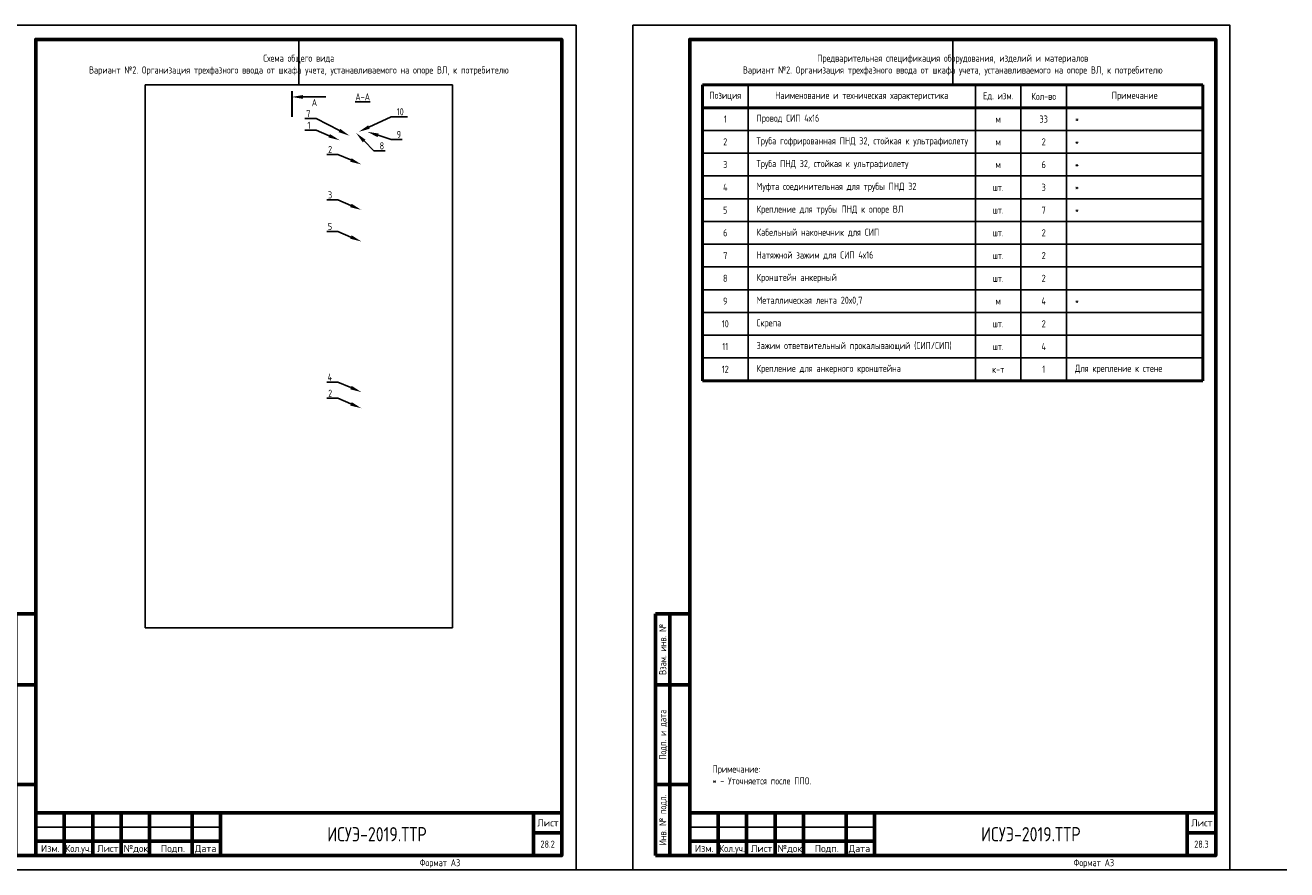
# Model space of a CAD drawing. Header units: millimetres. Extents: x -110 to 4101, y -10868 to 110.
# Tile 14 of 90: x 256 to 700, y -8866 to -8569. Entities that reach past the tile are written whole.
import ezdxf
from ezdxf import colors
from ezdxf.entities.mleader import LeaderData, LeaderLine
from ezdxf.enums import TextEntityAlignment as Align
from ezdxf.math import Vec2, Vec3

# ---------------------------------------------------------------- set-up
doc = ezdxf.new("R2010")
doc.units = ezdxf.units.MM
doc.layers.add('01.Вспомогательный_слой', color=1, linetype='Continuous', plot=False)
doc.layers.add('Формат', color=7, linetype='Continuous', lineweight=25)
doc.layers.add('Формат @ 1', color=7, linetype='Continuous', lineweight=25)
doc.styles.add('Формат', font='isocpeur.ttf')
doc.styles.add('ЭП', font='GOST.TTF')
picture_1 = doc.add_image_def('image10.jpg', size_in_pixel=(817, 1443))

# ---------------------------------------------------------------- blocks, each defined once
blk = doc.blocks.new('*U77')
at = {"layer": 'Формат', "color": 7, "linetype": 'Continuous', "lineweight": 60}
for p, q in [((8, 85), (20, 85)), ((8, 85), (8, 0)), ((13, 85), (13, 0)), ((8, 60), (20, 60)), ((8, 25), (20, 25)), ((20, 15), (205, 15)), ((20, 15), (20, 0)), ((30, 15), (30, 0)), ((40, 15), (40, 0)), ((50, 15), (50, 0)), ((60, 15), (60, 0)), ((75, 15), (75, 0)), ((85, 15), (85, 0)), ((195, 15), (195, 0)), ((20, 5), (85, 5)), ((195, 8), (205, 8)), ((8, 0), (20, 0))]:
    blk.add_line(p, q, dxfattribs=at)
at = {"layer": 'Формат', "color": 7, "linetype": 'Continuous', "lineweight": 25}
blk.add_line((20, 10), (85, 10), dxfattribs=at)
blk.add_lwpolyline([(0, -5), (210, -5), (210, 292), (0, 292)], close=True, dxfattribs=at)
at = {"layer": 'Формат', "color": 7, "linetype": 'Continuous', "lineweight": 60}
blk.add_lwpolyline([(20, 0), (205, 0), (205, 287), (20, 287)], close=True, dxfattribs=at)
at = {"layer": 'Формат', "color": 7, "linetype": 'Continuous', "lineweight": 25, "style": 'ЭП'}
for s, p in [('Взам. инв. №', (10.5, 72.5)), ('Подп. и дата', (10.5, 42.5)), ('Инв. № подл.', (10.5, 12.5))]:
    blk.add_text(s, height=2.5, rotation=90, dxfattribs=at).set_placement(p, align=Align.MIDDLE_CENTER)
at = {"layer": 'Формат', "color": 7, "linetype": 'Continuous', "lineweight": 25, "style": 'Формат'}
for s, p in [('Лист', (196.38, 10.25)), ('Изм.', (21.81, 1.25)), ('Лист', (41.54, 1.25)), ('№док.', (50.89, 1.25)), ('Подп.', (63.99, 1.25)), ('Дата', (75.95, 1.25))]:
    blk.add_text(s, height=2.5, dxfattribs=at).set_placement(p)
at = {"layer": 'Формат', "color": 7, "linetype": 'Continuous', "lineweight": 25, "style": 'Формат', "width": 0.9}
blk.add_text('Кол.уч.', height=2.5, dxfattribs=at).set_placement((30.38, 1.25))
at = {"layer": 'Формат', "color": 7, "linetype": 'Continuous', "lineweight": 25, "style": 'ЭП', "flags": 8}
blk.add_attdef('N_ИНВ', text='', height=2.5, rotation=90, dxfattribs=at).set_placement((16.5, 12.5), align=Align.MIDDLE_CENTER)
for tag, height, p in [('ОБОЗНАЧЕНИЕ', 5, (140, 7.5)), ('Лист', 2.5, (200, 4))]:
    blk.add_attdef(tag, text='', height=height, dxfattribs=at).set_placement(p, align=Align.MIDDLE_CENTER)
for tag, p in [('изм.№', (21, 7.5)), ('изм.уч.', (31, 7.5)), ('изм.лист', (41, 7.5)), ('изм.№_док.', (50.5, 7.5)), ('изм_дата', (76, 7.5)), ('ФОРМ.ЛИСТА', (155, -2.5))]:
    blk.add_attdef(tag, text='', height=2.5, dxfattribs=at).set_placement(p, align=Align.MIDDLE_LEFT)
blk = doc.blocks.new('*T93')
at = {"color": 0, "linetype": 'ByBlock', "lineweight": 50, "ltscale": 0.2, "transparency": 16777216}
for p, q in [((0, 0), (176, 0)), ((0, 0), (0, -104)), ((176, 0), (176, -104)), ((0, -8), (176, -8)), ((0, -104), (176, -104))]:
    blk.add_line(p, q, dxfattribs=at)
at = {"color": 0, "linetype": 'ByBlock', "ltscale": 0.2, "transparency": 16777216}
for p, q in [((16, 0), (16, -104)), ((96, 0), (96, -104)), ((112, 0), (112, -104)), ((128, 0), (128, -104)), ((96, -24), (176, -24)), ((96, -32), (176, -32)), ((96, -40), (176, -40)), ((16, -48), (176, -48)), ((16, -56), (128, -56)), ((16, -80), (176, -80))]:
    blk.add_line(p, q, dxfattribs=at)
at = {"color": 0, "linetype": 'ByBlock', "lineweight": -2, "ltscale": 0.2, "transparency": 16777216}
for p, q in [((0, -16), (176, -16)), ((0, -24), (96, -24)), ((0, -32), (96, -32)), ((0, -40), (96, -40)), ((0, -48), (16, -48)), ((0, -56), (16, -56)), ((128, -56), (176, -56)), ((0, -64), (176, -64)), ((0, -72), (176, -72)), ((0, -80), (16, -80)), ((0, -88), (176, -88)), ((0, -96), (176, -96))]:
    blk.add_line(p, q, dxfattribs=at)
at = {"color": 0, "ltscale": 0.2, "transparency": 16777216, "char_height": 2.5, "style": 'ЭП'}
for s, insert, width, attachment_point in [('{\\fGOST type A|b1|i0|c204|p34;Позиция}', (8, -4), 10, 5), ('{\\fGOST type A|b1|i0|c204|p34;Наименование и техническая характеристика}', (56, -4), 74, 5), ('{\\fGOST type A|b1|i0|c204|p34;Ед. изм.}', (104, -4), 10, 5), ('{\\fGOST type A|b1|i0|c204|p34;Кол-во}', (120, -4), 10, 5), ('{\\fGOST type A|b1|i0|c204|p34;Примечание}', (152, -4), 42, 5), ('1', (8, -12), 10, 5), ('Провод СИП 4х16', (19, -12), 74, 4), ('м', (104, -12), 10, 5), ('33', (120, -12), 10, 5), ('*', (131, -12), 42, 4), ('Труба гофрированная ПНД 32, стойкая к ультрафиолету', (19, -20), 74, 4), ('2', (8, -20), 10, 5), ('м', (104, -20), 10, 5), ('2', (120, -20), 10, 5), ('*', (131, -20), 42, 4), ('3', (8, -28), 10, 5), ('Труба ПНД 32, стойкая к ультрафиолету', (19, -28), 74, 4), ('6', (120, -28), 10, 5), ('*', (131, -28), 42, 4), ('м', (104, -28), 10, 5), ('4', (8, -36), 10, 5), ('Муфта соединительная для трубы ПНД 32', (19, -36), 74, 4), ('шт.', (104, -36), 10, 5), ('3', (120, -36), 10, 5), ('*', (131, -36), 42, 4), ('5', (8, -44), 10, 5), ('Крепление для трубы ПНД к опоре ВЛ', (19, -44), 74, 4), ('шт.', (104, -44), 10, 5), ('7', (120, -44), 10, 5), ('*', (131, -44), 42, 4), ('6', (8, -52), 10, 5), ('Кабельный наконечник для СИП', (19, -52), 74, 4), ('шт.', (104, -52), 10, 5), ('2', (120, -52), 10, 5), ('7', (8, -60), 10, 5), ('Натяжной зажим для СИП 4х16', (19, -60), 74, 4), ('шт.', (104, -60), 10, 5), ('2', (120, -60), 10, 5), ('8', (8, -68), 10, 5), ('Кронштейн анкерный', (19, -68), 74, 4), ('2', (120, -68), 10, 5), ('шт.', (104, -68), 10, 5), ('9', (8, -76), 10, 5), ('Металлическая лента 20х0,7', (19, -76), 74, 4), ('м', (104, -76), 10, 5), ('4', (120, -76), 10, 5), ('*', (131, -76), 42, 4), ('10', (8, -84), 10, 5), ('Скрепа', (19, -84), 74, 4), ('шт.', (104, -84), 10, 5), ('2', (120, -84), 10, 5), ('Зажим ответвительный прокалывающий (СИП/СИП)', (19, -92), 74, 4), ('11', (8, -92), 10, 5), ('шт.', (104, -92), 10, 5), ('4', (120, -92), 10, 5), ('12', (8, -100), 10, 5), ('Крепление для анкерного кронштейна', (19, -100), 74, 4), ('к-т', (104, -100), 10, 5), ('1', (120, -100), 10, 5), ('Для крепление к стене', (131, -100), 42, 4)]:
    blk.add_mtext(s, dxfattribs=dict(at, insert=insert, width=width, attachment_point=attachment_point))

msp = doc.modelspace()

# ---------------------------------------------------------------- linework, layer by layer
at = {"color": 250, "lineweight": 30, "ltscale": 0.2}
msp.add_lwpolyline([(350.096, -8592.231), (350.096, -8601.231)], dxfattribs=at)
at = {"color": 250, "ltscale": 0.2}
msp.add_lwpolyline([(353.994, -8594.214), (361.994, -8594.214)], dxfattribs=at)
at = {"color": 250}
msp.add_solid([(353.994, -8593.547), (353.994, -8594.881), (349.994, -8594.214)], dxfattribs=at)
at = {"layer": '01.Вспомогательный_слой', "ltscale": 0.2}
for points in [[(352.5, -8574), (352.5, -8590)], [(582.5, -8574), (582.5, -8590)]]:
    msp.add_lwpolyline(points, dxfattribs=at)
at = {"layer": '01.Вспомогательный_слой'}
for points in [[(450, -8866), (470, -8866)], [(680, -8866), (700, -8866)]]:
    msp.add_lwpolyline(points, dxfattribs=at)

# ---------------------------------------------------------------- block references
msp.add_blockref('*T93', (494.5, -8590))
at = {"layer": 'Формат @ 1', "ltscale": 0.7}
for p, values in [((240, -8861), {'ОБОЗНАЧЕНИЕ': 'ИСУЭ-2019.ТТР', 'Лист': '28.2', 'ФОРМ.ЛИСТА': 'Формат А3'}), ((470, -8861), {'ОБОЗНАЧЕНИЕ': 'ИСУЭ-2019.ТТР', 'Лист': '28.3', 'ФОРМ.ЛИСТА': 'Формат А3'})]:
    msp.add_blockref('*U77', p, dxfattribs=at).add_auto_attribs(values)

# ---------------------------------------------------------------- texts
at = {"char_height": 2.5, "style": 'ЭП'}
for s, insert, width, attachment_point in [('Схема общего вида\\PВариант №2. Организация трехфазного ввода от шкафа учета, устанавливаемого на опоре ВЛ, к потребителю', (352.5, -8583), 176, 5), ('Предварительная спецификация оборудования, изделий и материалов\\PВариант №2. Организация трехфазного ввода от шкафа учета, устанавливаемого на опоре ВЛ, к потребителю', (582.5, -8583), 176, 5), ('Примечание:\\P* - Уточняется после ППО.', (498, -8836), 169, 7)]:
    msp.add_mtext(s, dxfattribs=dict(at, insert=insert, width=width, attachment_point=attachment_point))
at = {"color": 250, "char_height": 2.5, "width": 8, "attachment_point": 5, "style": 'ЭП'}
for s, insert in [('A', (357.994, -8596.214)), ('{\\LA-A}', (374.962, -8594.214))]:
    msp.add_mtext(s, dxfattribs=dict(at, insert=insert))

# ---------------------------------------------------------------- pictures from other files: only their frames are drawn
at = {"ltscale": 0.2}
image = msp.add_image(picture_1, insert=(298.459, -8780.897), size_in_units=(108.082, 190.897), dxfattribs=at)
image.dxf.flags = 7

# ---------------------------------------------------------------- leaders
at = {"color": 250}
ml = msp.add_multileader_mtext('Standard', dxfattribs=at)
ml.set_content('7', color=250, style='ЭП')
ml.set_leader_properties()
ml.build(insert=Vec2(0, 0))
ml.multileader.update_dxf_attribs({"text_left_attachment_type": 5, "text_right_attachment_type": 5, "dogleg_length": 0})
ctx = ml.context
ctx.base_point, ctx.char_height, ctx.plane_origin = Vec3(353.321, -8601.817), 2.5, Vec3(366.824, -8606.336)
ctx.left_attachment, ctx.right_attachment, ctx.text_align_type = 5, 5, 2
notes = []
notes.append((ctx, [(1, (1, 1, 0), (358.575, -8601.817), (-1, 0), 0, [(0, [(370.324, -8607.848)], 0, [])])]))
ctx.mtext.insert, ctx.mtext.alignment, ctx.mtext.flow_direction = Vec3(356.575, -8598.817), 3, 5
ml = msp.add_multileader_mtext('Standard', dxfattribs=at)
ml.set_content('10', color=250, style='ЭП')
ml.set_leader_properties()
ml.build(insert=Vec2(0, 0))
ml.multileader.update_dxf_attribs({"text_left_attachment_type": 5, "text_right_attachment_type": 5, "dogleg_length": 0})
ctx = ml.context
ctx.base_point, ctx.char_height, ctx.plane_origin = Vec3(384.939, -8601.18), 2.5, Vec3(391.901, -8609.699)
ctx.left_attachment, ctx.right_attachment = 5, 5
notes.append((ctx, [(0, (1, 1, 0), (384.939, -8601.18), (1, 0), 0, [(0, [(373.549, -8606.5)], 0, [])])]))
ctx.mtext.insert, ctx.mtext.flow_direction = Vec3(386.939, -8598.18), 5
ml = msp.add_multileader_mtext('Standard', dxfattribs=at)
ml.set_content('1', color=250, style='ЭП')
ml.set_leader_properties()
ml.build(insert=Vec2(0, 0))
ml.multileader.update_dxf_attribs({"text_left_attachment_type": 5, "text_right_attachment_type": 5, "dogleg_length": 0})
ctx = ml.context
ctx.base_point, ctx.char_height, ctx.plane_origin = Vec3(353.862, -8605.91), 2.5, Vec3(366.824, -8610.429)
ctx.left_attachment, ctx.right_attachment, ctx.text_align_type = 5, 5, 2
notes.append((ctx, [(1, (1, 1, 0), (358.575, -8605.91), (-1, 0), 0, [(0, [(366.856, -8609.432)], 0, [])])]))
ctx.mtext.insert, ctx.mtext.alignment, ctx.mtext.flow_direction = Vec3(356.575, -8602.91), 3, 5
ml = msp.add_multileader_mtext('Standard', dxfattribs=at)
ml.set_content('8', color=250, style='ЭП')
ml.set_leader_properties()
ml.build(insert=Vec2(0, 0))
ml.multileader.update_dxf_attribs({"text_left_attachment_type": 5, "text_right_attachment_type": 5, "dogleg_length": 0})
ctx = ml.context
ctx.base_point, ctx.char_height, ctx.plane_origin = Vec3(378.939, -8613.18), 2.5, Vec3(391.901, -8617.699)
ctx.left_attachment, ctx.right_attachment = 5, 5
notes.append((ctx, [(0, (1, 1, 0), (378.939, -8613.18), (1, 0), 0, [(0, [(372.63, -8606.875)], 0, [])])]))
ctx.mtext.insert, ctx.mtext.flow_direction = Vec3(380.939, -8610.18), 5
ml = msp.add_multileader_mtext('Standard', dxfattribs=at)
ml.set_content('9', color=250, style='ЭП')
ml.set_leader_properties()
ml.build(insert=Vec2(0, 0))
ml.multileader.update_dxf_attribs({"text_left_attachment_type": 5, "text_right_attachment_type": 5, "dogleg_length": 0})
ctx = ml.context
ctx.base_point, ctx.char_height, ctx.plane_origin = Vec3(384.939, -8609.18), 2.5, Vec3(391.901, -8613.699)
ctx.left_attachment, ctx.right_attachment = 5, 5
notes.append((ctx, [(0, (1, 1, 0), (384.939, -8609.18), (1, 0), 0, [(0, [(376.586, -8606.479)], 0, [])])]))
ctx.mtext.insert, ctx.mtext.flow_direction = Vec3(386.939, -8606.18), 5
ml = msp.add_multileader_mtext('Standard', dxfattribs=at)
ml.set_content('2', color=250, style='ЭП')
ml.set_leader_properties()
ml.build(insert=Vec2(0, 0))
ml.multileader.update_dxf_attribs({"text_left_attachment_type": 5, "text_right_attachment_type": 5, "dogleg_length": 0})
ctx = ml.context
ctx.base_point, ctx.char_height, ctx.plane_origin = Vec3(360.954, -8614.435), 2.5, Vec3(374.465, -8618.953)
ctx.left_attachment, ctx.right_attachment, ctx.text_align_type = 5, 5, 2
notes.append((ctx, [(1, (1, 1, 0), (366.216, -8614.435), (-1, 0), 0, [(0, [(374.498, -8617.956)], 0, [])])]))
ctx.mtext.insert, ctx.mtext.alignment, ctx.mtext.flow_direction = Vec3(364.216, -8611.435), 3, 5
ml = msp.add_multileader_mtext('Standard', dxfattribs=at)
ml.set_content('3', color=250, style='ЭП')
ml.set_leader_properties()
ml.build(insert=Vec2(0, 0))
ml.multileader.update_dxf_attribs({"text_left_attachment_type": 5, "text_right_attachment_type": 5, "dogleg_length": 0})
ctx = ml.context
ctx.base_point, ctx.char_height, ctx.plane_origin = Vec3(361.145, -8630.435), 2.5, Vec3(374.465, -8634.953)
ctx.left_attachment, ctx.right_attachment, ctx.text_align_type = 5, 5, 2
notes.append((ctx, [(1, (1, 1, 0), (366.216, -8630.435), (-1, 0), 0, [(0, [(374.498, -8633.956)], 0, [])])]))
ctx.mtext.insert, ctx.mtext.alignment, ctx.mtext.flow_direction = Vec3(364.216, -8627.435), 3, 5
ml = msp.add_multileader_mtext('Standard', dxfattribs=at)
ml.set_content('5', color=250, style='ЭП')
ml.set_leader_properties()
ml.build(insert=Vec2(0, 0))
ml.multileader.update_dxf_attribs({"text_left_attachment_type": 5, "text_right_attachment_type": 5, "dogleg_length": 0})
ctx = ml.context
ctx.base_point, ctx.char_height, ctx.plane_origin = Vec3(361.145, -8641.521), 2.5, Vec3(374.465, -8646.04)
ctx.left_attachment, ctx.right_attachment, ctx.text_align_type = 5, 5, 2
notes.append((ctx, [(1, (1, 1, 0), (366.216, -8641.521), (-1, 0), 0, [(0, [(374.498, -8645.042)], 0, [])])]))
ctx.mtext.insert, ctx.mtext.alignment, ctx.mtext.flow_direction = Vec3(364.216, -8638.521), 3, 5
ml = msp.add_multileader_mtext('Standard', dxfattribs=at)
ml.set_content('4', color=250, style='ЭП')
ml.set_leader_properties()
ml.build(insert=Vec2(0, 0))
ml.multileader.update_dxf_attribs({"text_left_attachment_type": 5, "text_right_attachment_type": 5, "dogleg_length": 0})
ctx = ml.context
ctx.base_point, ctx.char_height, ctx.plane_origin = Vec3(360.985, -8694.482), 2.5, Vec3(374.486, -8699.001)
ctx.left_attachment, ctx.right_attachment, ctx.text_align_type = 5, 5, 2
notes.append((ctx, [(1, (1, 1, 0), (366.237, -8694.482), (-1, 0), 0, [(0, [(374.519, -8698.003)], 0, [])])]))
ctx.mtext.insert, ctx.mtext.alignment, ctx.mtext.flow_direction = Vec3(364.237, -8691.482), 3, 5
ml = msp.add_multileader_mtext('Standard', dxfattribs=at)
ml.set_content('2', color=250, style='ЭП')
ml.set_leader_properties()
ml.build(insert=Vec2(0, 0))
ml.multileader.update_dxf_attribs({"text_left_attachment_type": 5, "text_right_attachment_type": 5, "dogleg_length": 0})
ctx = ml.context
ctx.base_point, ctx.char_height, ctx.plane_origin = Vec3(360.975, -8700.184), 2.5, Vec3(374.486, -8704.703)
ctx.left_attachment, ctx.right_attachment, ctx.text_align_type = 5, 5, 2
notes.append((ctx, [(1, (1, 1, 0), (366.237, -8700.184), (-1, 0), 0, [(0, [(374.519, -8703.706)], 0, [])])]))
ctx.mtext.insert, ctx.mtext.alignment, ctx.mtext.flow_direction = Vec3(364.237, -8697.184), 3, 5
for ctx, leaders in notes:
    for number, flags, end, landing, length, lines in leaders:
        leader = LeaderData()
        leader.index, (leader.has_last_leader_line, leader.has_dogleg_vector, leader.attachment_direction) = number, flags
        leader.last_leader_point, leader.dogleg_vector, leader.dogleg_length = Vec3(end), Vec3(landing), length
        for number, points, colour, breaks in lines:
            line = LeaderLine()
            line.index, line.vertices, line.color, line.breaks = number, Vec3.list(points), colors.encode_raw_color(colour), breaks
            leader.lines.append(line)
        ctx.leaders.append(leader)

doc.saveas('drawing.dxf')
